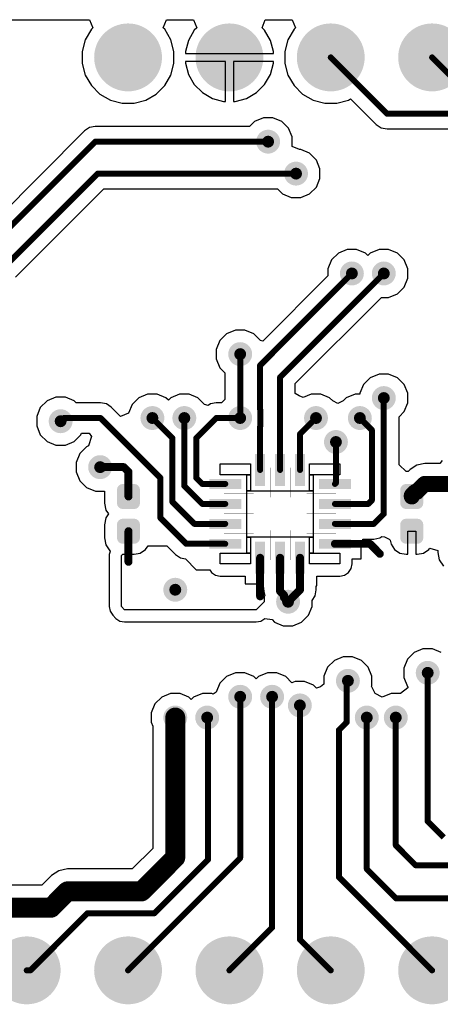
# Model space of a CAD drawing. Header units: inches. Extents: x 0.3 to 40.7, y 0.3 to 25.1.
# Tile 2 of 3: x 14 to 24.5, y 0.4 to 25.1. Entities that reach past the tile are written whole.
import ezdxf

# ---------------------------------------------------------------- set-up
doc = ezdxf.new("R2010")
doc.units = ezdxf.units.IN
for name, color, linetype in [('Pad Holes', 156, 'Continuous'), ('TOP', 1, 'Continuous'), ('Via Holes', 16, 'Continuous')]:
    doc.layers.add(name, color=color, linetype=linetype)

# ---------------------------------------------------------------- blocks, each defined once
blk = doc.blocks.new('LSM6DSOXTR_1402')
at = {"layer": 'TOP'}
for points in [[(-0.625, 0.7), (-0.625, 1.5), (-0.375, 1.5), (-0.375, 0.7)], [(-0.125, 0.7), (-0.125, 1.5), (0.125, 1.5), (0.125, 0.7)], [(0.375, 0.7), (0.375, 1.5), (0.625, 1.5), (0.625, 0.7)], [(-0.975, 0.625), (-1.775, 0.625), (-1.775, 0.875), (-0.975, 0.875)], [(1.775, 0.625), (0.975, 0.625), (0.975, 0.875), (1.775, 0.875)], [(-0.975, 0.125), (-1.775, 0.125), (-1.775, 0.375), (-0.975, 0.375)], [(1.775, 0.125), (0.975, 0.125), (0.975, 0.375), (1.775, 0.375)], [(-0.975, -0.375), (-1.775, -0.375), (-1.775, -0.125), (-0.975, -0.125)], [(1.775, -0.375), (0.975, -0.375), (0.975, -0.125), (1.775, -0.125)], [(-0.975, -0.875), (-1.775, -0.875), (-1.775, -0.625), (-0.975, -0.625)], [(-0.625, -1.5), (-0.625, -0.7), (-0.375, -0.7), (-0.375, -1.5)], [(-0.125, -1.5), (-0.125, -0.7), (0.125, -0.7), (0.125, -1.5)], [(0.375, -1.5), (0.375, -0.7), (0.625, -0.7), (0.625, -1.5)], [(1.775, -0.875), (0.975, -0.875), (0.975, -0.625), (1.775, -0.625)]]:
    blk.add_hatch(color=1, dxfattribs=at).paths.add_polyline_path(points)
for p, q in [((-1.5, 0.98), (-1.5, 1.25)), ((-1.5, 1.25), (-0.74, 1.25)), ((-0.74, 1.25), (-0.74, 0.98)), ((0.74, 0.98), (0.74, 1.25)), ((0.74, 1.25), (1.5, 1.25)), ((1.5, 1.25), (1.5, 0.98)), ((-0.74, 0.98), (-1.5, 0.98)), ((-0.83, 0.58), (-0.83, 0.98)), ((-0.83, 0.98), (-0.74, 0.98)), ((-0.74, 0.98), (-0.74, 0.58)), ((0.74, 0.58), (0.74, 0.98)), ((0.74, 0.98), (0.83, 0.98)), ((1.5, 0.98), (0.74, 0.98)), ((0.83, 0.98), (0.83, 0.58)), ((-0.74, 0.58), (-0.83, 0.58)), ((-0.83, -0.58), (-0.83, 0.58)), ((-0.83, 0.58), (0.83, 0.58)), ((0.83, 0.58), (0.74, 0.58)), ((0.83, 0.58), (0.83, -0.58)), ((-0.83, -0.98), (-0.83, -0.58)), ((-0.83, -0.58), (-0.74, -0.58)), ((0.83, -0.58), (-0.83, -0.58)), ((-0.74, -0.58), (-0.74, -0.98)), ((0.74, -0.98), (0.74, -0.58)), ((0.74, -0.58), (0.83, -0.58)), ((0.83, -0.58), (0.83, -0.98)), ((-1.5, -1.25), (-1.5, -0.98)), ((-1.5, -0.98), (-0.74, -0.98)), ((-0.74, -0.98), (-0.83, -0.98)), ((-0.74, -0.98), (-0.74, -1.25)), ((0.83, -0.98), (0.74, -0.98)), ((0.74, -1.25), (0.74, -0.98)), ((0.74, -0.98), (1.5, -0.98)), ((1.5, -0.98), (1.5, -1.25)), ((-0.74, -1.25), (-1.5, -1.25)), ((1.5, -1.25), (0.74, -1.25))]:
    blk.add_line(p, q, dxfattribs=at)
at = {"layer": 'TOP', "const_width": 0.00991}
for points in [[(-0.25, 0.42), (-0.25, 1.15)], [(0.25, 0.42), (0.25, 1.15)], [(-1.4, 0.5), (-0.67, 0.5)], [(0.67, 0.5), (1.4, 0.5)], [(-1.4, 0), (-0.67, 0)], [(0.67, 0), (1.4, 0)], [(-0.25, -1.15), (-0.25, -0.42)], [(0.25, -1.15), (0.25, -0.42)], [(-1.4, -0.5), (-0.67, -0.5)], [(0.67, -0.5), (1.4, -0.5)]]:
    blk.add_lwpolyline(points, dxfattribs=at)
at = {"layer": 'TOP', "const_width": 0.00495}
for points in [[(-0.252, 1.15, 1), (-0.247, 1.15, 1)], [(0.247, 1.15, 1), (0.252, 1.15, 1)], [(-1.403, 0.5, 1), (-1.398, 0.5, 1)], [(-0.673, 0.5, 1), (-0.668, 0.5, 1)], [(0.668, 0.5, 1), (0.673, 0.5, 1)], [(1.398, 0.5, 1), (1.403, 0.5, 1)], [(-0.252, 0.42, 1), (-0.247, 0.42, 1)], [(0.247, 0.42, 1), (0.252, 0.42, 1)], [(-1.403, 0, 1), (-1.398, 0, 1)], [(-0.673, 0, 1), (-0.668, 0, 1)], [(0.668, 0, 1), (0.673, 0, 1)], [(1.398, 0, 1), (1.403, 0, 1)], [(-0.252, -0.42, 1), (-0.247, -0.42, 1)], [(0.247, -0.42, 1), (0.252, -0.42, 1)], [(-1.403, -0.5, 1), (-1.398, -0.5, 1)], [(-0.673, -0.5, 1), (-0.668, -0.5, 1)], [(0.668, -0.5, 1), (0.673, -0.5, 1)], [(1.398, -0.5, 1), (1.403, -0.5, 1)], [(-0.252, -1.15, 1), (-0.247, -1.15, 1)], [(0.247, -1.15, 1), (0.252, -1.15, 1)]]:
    blk.add_lwpolyline(points, format="xyb", close=True, dxfattribs=at)
blk = doc.blocks.new('CAP_0402_1409')
at = {"layer": 'TOP'}
h = blk.add_hatch(color=1, dxfattribs=at)
edge = h.paths.add_edge_path()
edge.add_arc((-0.271, -0.139), 0.151, 270, 360)
edge.add_line((-0.12, -0.139), (-0.12, 0.139))
edge.add_arc((-0.271, 0.139), 0.151, 0, 90)
edge.add_line((-0.271, 0.29), (-0.599, 0.29))
edge.add_arc((-0.599, 0.139), 0.151, 90, 180)
edge.add_line((-0.75, 0.139), (-0.75, -0.139))
edge.add_arc((-0.599, -0.139), 0.151, 180, 270)
edge.add_line((-0.599, -0.29), (-0.271, -0.29))
h = blk.add_hatch(color=1, dxfattribs=at)
edge = h.paths.add_edge_path()
edge.add_arc((0.271, 0.139), 0.151, 90, 180)
edge.add_line((0.12, 0.139), (0.12, -0.139))
edge.add_arc((0.271, -0.139), 0.151, 180, 270)
edge.add_line((0.271, -0.29), (0.599, -0.29))
edge.add_arc((0.599, -0.139), 0.151, 270, 360)
edge.add_line((0.75, -0.139), (0.75, 0.139))
edge.add_arc((0.599, 0.139), 0.151, 0, 90)
edge.add_line((0.599, 0.29), (0.271, 0.29))
blk = doc.blocks.new('CAP_0402_1411')
at = {"layer": 'TOP'}
h = blk.add_hatch(color=1, dxfattribs=at)
edge = h.paths.add_edge_path()
edge.add_arc((-0.271, -0.139), 0.151, 270, 360)
edge.add_line((-0.12, -0.139), (-0.12, 0.139))
edge.add_arc((-0.271, 0.139), 0.151, 0, 90)
edge.add_line((-0.271, 0.29), (-0.599, 0.29))
edge.add_arc((-0.599, 0.139), 0.151, 90, 180)
edge.add_line((-0.75, 0.139), (-0.75, -0.139))
edge.add_arc((-0.599, -0.139), 0.151, 180, 270)
edge.add_line((-0.599, -0.29), (-0.271, -0.29))
h = blk.add_hatch(color=1, dxfattribs=at)
edge = h.paths.add_edge_path()
edge.add_arc((0.271, 0.139), 0.151, 90, 180)
edge.add_line((0.12, 0.139), (0.12, -0.139))
edge.add_arc((0.271, -0.139), 0.151, 180, 270)
edge.add_line((0.271, -0.29), (0.599, -0.29))
edge.add_arc((0.599, -0.139), 0.151, 270, 360)
edge.add_line((0.75, -0.139), (0.75, 0.139))
edge.add_arc((0.599, 0.139), 0.151, 0, 90)
edge.add_line((0.599, 0.29), (0.271, 0.29))
blk = doc.blocks.new('PIN_HEADER_2_54___VERT__1_10POS_1433')
at = {"layer": 'Pad Holes'}
h = blk.add_hatch(color=7, dxfattribs=at)
edge = h.paths.add_edge_path()
edge.add_arc((-11.43, 0), 0.5, 0, 360)
h = blk.add_hatch(color=7, dxfattribs=at)
edge = h.paths.add_edge_path()
edge.add_arc((-8.89, 0), 0.5, 0, 360)
h = blk.add_hatch(color=7, dxfattribs=at)
edge = h.paths.add_edge_path()
edge.add_arc((-6.35, 0), 0.5, 0, 360)
h = blk.add_hatch(color=7, dxfattribs=at)
edge = h.paths.add_edge_path()
edge.add_arc((-3.81, 0), 0.5, 0, 360)
h = blk.add_hatch(color=7, dxfattribs=at)
edge = h.paths.add_edge_path()
edge.add_arc((-1.27, 0), 0.5, 0, 360)
h = blk.add_hatch(color=7, dxfattribs=at)
edge = h.paths.add_edge_path()
edge.add_arc((1.27, 0), 0.5, 0, 360)
h = blk.add_hatch(color=7, dxfattribs=at)
edge = h.paths.add_edge_path()
edge.add_arc((3.81, 0), 0.5, 0, 360)
h = blk.add_hatch(color=7, dxfattribs=at)
edge = h.paths.add_edge_path()
edge.add_arc((6.35, 0), 0.5, 0, 360)
h = blk.add_hatch(color=7, dxfattribs=at)
edge = h.paths.add_edge_path()
edge.add_arc((8.89, 0), 0.5, 0, 360)
h = blk.add_hatch(color=7, dxfattribs=at)
edge = h.paths.add_edge_path()
edge.add_arc((11.43, 0), 0.5, 0, 360)
at = {"layer": 'TOP'}
h = blk.add_hatch(color=1, dxfattribs=at)
edge = h.paths.add_edge_path()
edge.add_arc((-11.43, 0), 0.85, 0, 360)
h = blk.add_hatch(color=1, dxfattribs=at)
edge = h.paths.add_edge_path()
edge.add_arc((-8.89, 0), 0.85, 0, 360)
h = blk.add_hatch(color=1, dxfattribs=at)
edge = h.paths.add_edge_path()
edge.add_arc((-6.35, 0), 0.85, 0, 360)
h = blk.add_hatch(color=1, dxfattribs=at)
edge = h.paths.add_edge_path()
edge.add_arc((-3.81, 0), 0.85, 0, 360)
h = blk.add_hatch(color=1, dxfattribs=at)
edge = h.paths.add_edge_path()
edge.add_arc((-1.27, 0), 0.85, 0, 360)
h = blk.add_hatch(color=1, dxfattribs=at)
edge = h.paths.add_edge_path()
edge.add_arc((1.27, 0), 0.85, 0, 360)
h = blk.add_hatch(color=1, dxfattribs=at)
edge = h.paths.add_edge_path()
edge.add_arc((3.81, 0), 0.85, 0, 360)
h = blk.add_hatch(color=1, dxfattribs=at)
edge = h.paths.add_edge_path()
edge.add_arc((6.35, 0), 0.85, 0, 360)
h = blk.add_hatch(color=1, dxfattribs=at)
edge = h.paths.add_edge_path()
edge.add_arc((8.89, 0), 0.85, 0, 360)
h = blk.add_hatch(color=1, dxfattribs=at)
edge = h.paths.add_edge_path()
edge.add_arc((11.43, 0), 0.85, 0, 360)
blk = doc.blocks.new('PIN_HEADER_2_54___VERT__1_4POS_F_________1_1434')
at = {"layer": 'Pad Holes'}
h = blk.add_hatch(color=7, dxfattribs=at)
edge = h.paths.add_edge_path()
edge.add_arc((-3.81, 0), 0.5, 0, 360)
h = blk.add_hatch(color=7, dxfattribs=at)
edge = h.paths.add_edge_path()
edge.add_arc((-1.27, 0), 0.5, 0, 360)
h = blk.add_hatch(color=7, dxfattribs=at)
edge = h.paths.add_edge_path()
edge.add_arc((1.27, 0), 0.5, 0, 360)
h = blk.add_hatch(color=7, dxfattribs=at)
edge = h.paths.add_edge_path()
edge.add_arc((3.81, 0), 0.5, 0, 360)
at = {"layer": 'TOP'}
h = blk.add_hatch(color=1, dxfattribs=at)
edge = h.paths.add_edge_path()
edge.add_arc((-3.81, 0), 0.85, 0, 360)
h = blk.add_hatch(color=1, dxfattribs=at)
edge = h.paths.add_edge_path()
edge.add_arc((-1.27, 0), 0.85, 0, 360)
h = blk.add_hatch(color=1, dxfattribs=at)
edge = h.paths.add_edge_path()
edge.add_arc((1.27, 0), 0.85, 0, 360)
h = blk.add_hatch(color=1, dxfattribs=at)
edge = h.paths.add_edge_path()
edge.add_arc((3.81, 0), 0.85, 0, 360)

msp = doc.modelspace()

# ---------------------------------------------------------------- hatches: boundary and pattern name
at = {"layer": 'TOP'}
h = msp.add_hatch(color=1, dxfattribs=at)
edge = h.paths.add_edge_path()
edge.add_arc((20.2, 22), 0.3, 0, 360)
h = msp.add_hatch(color=1, dxfattribs=at)
edge = h.paths.add_edge_path()
edge.add_arc((20.9, 21.2), 0.3, 0, 360)
h = msp.add_hatch(color=1, dxfattribs=at)
edge = h.paths.add_edge_path()
edge.add_arc((22.3, 18.7), 0.3, 0, 360)
h = msp.add_hatch(color=1, dxfattribs=at)
edge = h.paths.add_edge_path()
edge.add_arc((23.1, 18.7), 0.3, 0, 360)
h = msp.add_hatch(color=1, dxfattribs=at)
edge = h.paths.add_edge_path()
edge.add_arc((19.5, 16.68), 0.3, 0, 360)
h = msp.add_hatch(color=1, dxfattribs=at)
edge = h.paths.add_edge_path()
edge.add_arc((23.1, 15.58), 0.3, 0, 360)
h = msp.add_hatch(color=1, dxfattribs=at)
edge = h.paths.add_edge_path()
edge.add_arc((15, 15), 0.3, 0, 360)
h = msp.add_hatch(color=1, dxfattribs=at)
edge = h.paths.add_edge_path()
edge.add_arc((17.3, 15.08), 0.3, 0, 360)
h = msp.add_hatch(color=1, dxfattribs=at)
edge = h.paths.add_edge_path()
edge.add_arc((18.1, 15.08), 0.3, 0, 360)
h = msp.add_hatch(color=1, dxfattribs=at)
edge = h.paths.add_edge_path()
edge.add_arc((19.5, 15.08), 0.3, 0, 360)
h = msp.add_hatch(color=1, dxfattribs=at)
edge = h.paths.add_edge_path()
edge.add_arc((21.4, 15.08), 0.3, 0, 360)
h = msp.add_hatch(color=1, dxfattribs=at)
edge = h.paths.add_edge_path()
edge.add_arc((22.5, 15.08), 0.3, 0, 360)
h = msp.add_hatch(color=1, dxfattribs=at)
edge = h.paths.add_edge_path()
edge.add_arc((21.9, 14.48), 0.3, 0, 360)
h = msp.add_hatch(color=1, dxfattribs=at)
edge = h.paths.add_edge_path()
edge.add_arc((15.99, 13.85), 0.3, 0, 360)
h = msp.add_hatch(color=1, dxfattribs=at)
edge = h.paths.add_edge_path()
edge.add_arc((17.873, 10.78), 0.3, 0, 360)
h = msp.add_hatch(color=1, dxfattribs=at)
edge = h.paths.add_edge_path()
edge.add_arc((20.7, 10.48), 0.3, 0, 360)
h = msp.add_hatch(color=1, dxfattribs=at)
edge = h.paths.add_edge_path()
edge.add_arc((24.2, 8.7), 0.3, 0, 360)
h = msp.add_hatch(color=1, dxfattribs=at)
edge = h.paths.add_edge_path()
edge.add_arc((22.2, 8.5), 0.3, 0, 360)
h = msp.add_hatch(color=1, dxfattribs=at)
edge = h.paths.add_edge_path()
edge.add_arc((19.5, 8.1), 0.3, 0, 360)
h = msp.add_hatch(color=1, dxfattribs=at)
edge = h.paths.add_edge_path()
edge.add_arc((20.3, 8.1), 0.3, 0, 360)
h = msp.add_hatch(color=1, dxfattribs=at)
edge = h.paths.add_edge_path()
edge.add_arc((20.996, 7.884), 0.3, 0, 360)
h = msp.add_hatch(color=1, dxfattribs=at)
edge = h.paths.add_edge_path()
edge.add_arc((17.873, 7.58), 0.3, 0, 360)
h = msp.add_hatch(color=1, dxfattribs=at)
edge = h.paths.add_edge_path()
edge.add_arc((18.673, 7.58), 0.3, 0, 360)
h = msp.add_hatch(color=1, dxfattribs=at)
edge = h.paths.add_edge_path()
edge.add_arc((22.673, 7.58), 0.3, 0, 360)
h = msp.add_hatch(color=1, dxfattribs=at)
edge = h.paths.add_edge_path()
edge.add_arc((23.4, 7.58), 0.3, 0, 360)
at = {"layer": 'Via Holes'}
h = msp.add_hatch(color=7, dxfattribs=at)
edge = h.paths.add_edge_path()
edge.add_arc((20.2, 22), 0.15, 0, 360)
h = msp.add_hatch(color=7, dxfattribs=at)
edge = h.paths.add_edge_path()
edge.add_arc((20.9, 21.2), 0.15, 0, 360)
h = msp.add_hatch(color=7, dxfattribs=at)
edge = h.paths.add_edge_path()
edge.add_arc((22.3, 18.7), 0.15, 0, 360)
h = msp.add_hatch(color=7, dxfattribs=at)
edge = h.paths.add_edge_path()
edge.add_arc((23.1, 18.7), 0.15, 0, 360)
h = msp.add_hatch(color=7, dxfattribs=at)
edge = h.paths.add_edge_path()
edge.add_arc((19.5, 16.68), 0.15, 0, 360)
h = msp.add_hatch(color=7, dxfattribs=at)
edge = h.paths.add_edge_path()
edge.add_arc((23.1, 15.58), 0.15, 0, 360)
h = msp.add_hatch(color=7, dxfattribs=at)
edge = h.paths.add_edge_path()
edge.add_arc((15, 15), 0.15, 0, 360)
h = msp.add_hatch(color=7, dxfattribs=at)
edge = h.paths.add_edge_path()
edge.add_arc((17.3, 15.08), 0.15, 0, 360)
h = msp.add_hatch(color=7, dxfattribs=at)
edge = h.paths.add_edge_path()
edge.add_arc((18.1, 15.08), 0.15, 0, 360)
h = msp.add_hatch(color=7, dxfattribs=at)
edge = h.paths.add_edge_path()
edge.add_arc((19.5, 15.08), 0.15, 0, 360)
h = msp.add_hatch(color=7, dxfattribs=at)
edge = h.paths.add_edge_path()
edge.add_arc((21.4, 15.08), 0.15, 0, 360)
h = msp.add_hatch(color=7, dxfattribs=at)
edge = h.paths.add_edge_path()
edge.add_arc((22.5, 15.08), 0.15, 0, 360)
h = msp.add_hatch(color=7, dxfattribs=at)
edge = h.paths.add_edge_path()
edge.add_arc((21.9, 14.48), 0.15, 0, 360)
h = msp.add_hatch(color=7, dxfattribs=at)
edge = h.paths.add_edge_path()
edge.add_arc((15.99, 13.85), 0.15, 0, 360)
h = msp.add_hatch(color=7, dxfattribs=at)
edge = h.paths.add_edge_path()
edge.add_arc((17.873, 10.78), 0.15, 0, 360)
h = msp.add_hatch(color=7, dxfattribs=at)
edge = h.paths.add_edge_path()
edge.add_arc((20.7, 10.48), 0.15, 0, 360)
h = msp.add_hatch(color=7, dxfattribs=at)
edge = h.paths.add_edge_path()
edge.add_arc((22.2, 8.5), 0.15, 0, 360)
h = msp.add_hatch(color=7, dxfattribs=at)
edge = h.paths.add_edge_path()
edge.add_arc((24.2, 8.7), 0.15, 0, 360)
h = msp.add_hatch(color=7, dxfattribs=at)
edge = h.paths.add_edge_path()
edge.add_arc((19.5, 8.1), 0.15, 0, 360)
h = msp.add_hatch(color=7, dxfattribs=at)
edge = h.paths.add_edge_path()
edge.add_arc((20.3, 8.1), 0.15, 0, 360)
h = msp.add_hatch(color=7, dxfattribs=at)
edge = h.paths.add_edge_path()
edge.add_arc((20.996, 7.884), 0.15, 0, 360)
h = msp.add_hatch(color=7, dxfattribs=at)
edge = h.paths.add_edge_path()
edge.add_arc((17.873, 7.58), 0.15, 0, 360)
h = msp.add_hatch(color=7, dxfattribs=at)
edge = h.paths.add_edge_path()
edge.add_arc((18.673, 7.58), 0.15, 0, 360)
h = msp.add_hatch(color=7, dxfattribs=at)
edge = h.paths.add_edge_path()
edge.add_arc((22.673, 7.58), 0.15, 0, 360)
h = msp.add_hatch(color=7, dxfattribs=at)
edge = h.paths.add_edge_path()
edge.add_arc((23.4, 7.58), 0.15, 0, 360)

# ---------------------------------------------------------------- linework, layer by layer
at = {"layer": 'TOP'}
for p, q in [((4.5, 25.054), (15.725, 25.054)), ((15.725, 25.054), (15.808, 24.854)), ((17.572, 24.854), (17.655, 25.054)), ((17.655, 25.054), (18.33, 25.054)), ((18.33, 25.054), (18.413, 24.854)), ((20.047, 24.854), (20.13, 25.054)), ((20.13, 25.054), (20.805, 25.054)), ((20.805, 25.054), (20.888, 24.854)), ((15.77, 24.816), (15.618, 24.554)), ((15.808, 24.854), (15.77, 24.816)), ((17.61, 24.816), (17.572, 24.854)), ((17.762, 24.554), (17.61, 24.816)), ((18.347, 24.788), (18.201, 24.536)), ((18.413, 24.854), (18.347, 24.788)), ((20.113, 24.788), (20.047, 24.854)), ((20.259, 24.536), (20.113, 24.788)), ((20.85, 24.816), (20.698, 24.554)), ((20.888, 24.854), (20.85, 24.816)), ((15.618, 24.554), (15.54, 24.261)), ((17.84, 24.261), (17.762, 24.554)), ((18.201, 24.536), (18.126, 24.255)), ((20.334, 24.255), (20.259, 24.536)), ((20.698, 24.554), (20.62, 24.261)), ((15.54, 24.261), (15.54, 23.959)), ((17.84, 23.959), (17.84, 24.261)), ((18.126, 24.255), (18.126, 24.21)), ((18.126, 24.21), (20.334, 24.21)), ((20.334, 24.21), (20.334, 24.255)), ((20.62, 24.261), (20.62, 23.959)), ((15.54, 23.959), (15.618, 23.666)), ((17.762, 23.666), (17.84, 23.959)), ((19.13, 24.01), (18.126, 24.01)), ((18.126, 24.01), (18.126, 23.965)), ((18.126, 23.965), (18.201, 23.684)), ((19.13, 23.006), (19.13, 24.01)), ((20.334, 24.01), (19.33, 24.01)), ((19.33, 24.01), (19.33, 23.006)), ((20.259, 23.684), (20.334, 23.965)), ((20.334, 23.965), (20.334, 24.01)), ((20.62, 23.959), (20.698, 23.666)), ((18.201, 23.684), (18.347, 23.432)), ((20.113, 23.432), (20.259, 23.684)), ((15.618, 23.666), (15.77, 23.404)), ((17.61, 23.404), (17.762, 23.666)), ((18.347, 23.432), (18.552, 23.227)), ((19.908, 23.227), (20.113, 23.432)), ((20.698, 23.666), (20.85, 23.404)), ((15.77, 23.404), (15.984, 23.19)), ((15.984, 23.19), (16.246, 23.038)), ((17.134, 23.038), (17.396, 23.19)), ((17.396, 23.19), (17.61, 23.404)), ((18.552, 23.227), (18.804, 23.081)), ((19.656, 23.081), (19.908, 23.227)), ((20.85, 23.404), (21.064, 23.19)), ((21.064, 23.19), (21.326, 23.038)), ((16.246, 23.038), (16.539, 22.96)), ((16.539, 22.96), (16.841, 22.96)), ((16.841, 22.96), (17.134, 23.038)), ((18.804, 23.081), (19.085, 23.006)), ((19.085, 23.006), (19.13, 23.006)), ((19.33, 23.006), (19.375, 23.006)), ((19.375, 23.006), (19.656, 23.081)), ((21.326, 23.038), (21.619, 22.96)), ((21.619, 22.96), (21.921, 22.96)), ((21.921, 22.96), (22.214, 23.038)), ((22.214, 23.038), (22.269, 23.07)), ((22.269, 23.07), (22.91, 22.43)), ((19.86, 22.509), (19.734, 22.382)), ((20.081, 22.6), (19.86, 22.509)), ((20.319, 22.6), (20.081, 22.6)), ((20.54, 22.509), (20.319, 22.6)), ((20.709, 22.34), (20.54, 22.509)), ((15.598, 22.27), (12.933, 19.606)), ((15.722, 22.353), (15.598, 22.27)), ((15.868, 22.382), (15.722, 22.353)), ((19.734, 22.382), (15.868, 22.382)), ((20.8, 22.119), (20.709, 22.34)), ((22.91, 22.43), (23.034, 22.347)), ((23.034, 22.347), (23.18, 22.318)), ((23.18, 22.318), (27.742, 22.318)), ((20.8, 21.985), (20.8, 22.119)), ((20.8, 21.881), (20.8, 21.985)), ((20.983, 21.8), (20.8, 21.881)), ((21.019, 21.8), (20.983, 21.8)), ((21.24, 21.709), (21.019, 21.8)), ((21.409, 21.54), (21.24, 21.709)), ((21.5, 21.319), (21.409, 21.54)), ((21.5, 21.081), (21.5, 21.319)), ((21.409, 20.86), (21.5, 21.081)), ((13.871, 18.603), (16.086, 20.818)), ((16.086, 20.818), (20.434, 20.818)), ((20.434, 20.818), (20.56, 20.691)), ((21.24, 20.691), (21.409, 20.86)), ((20.56, 20.691), (20.781, 20.6)), ((20.781, 20.6), (21.019, 20.6)), ((21.019, 20.6), (21.24, 20.691)), ((22.181, 19.3), (21.96, 19.209)), ((22.419, 19.3), (22.181, 19.3)), ((22.64, 19.209), (22.419, 19.3)), ((22.981, 19.3), (22.76, 19.209)), ((23.219, 19.3), (22.981, 19.3)), ((23.44, 19.209), (23.219, 19.3)), ((21.791, 19.04), (21.7, 18.819)), ((21.96, 19.209), (21.791, 19.04)), ((22.7, 19.149), (22.64, 19.209)), ((22.76, 19.209), (22.7, 19.149)), ((23.609, 19.04), (23.44, 19.209)), ((23.7, 18.819), (23.609, 19.04)), ((21.7, 18.819), (21.7, 18.641)), ((23.7, 18.581), (23.7, 18.819)), ((21.7, 18.641), (20.067, 17.008)), ((23.609, 18.36), (23.7, 18.581)), ((23.44, 18.191), (23.609, 18.36)), ((20.882, 15.942), (23.041, 18.1)), ((23.041, 18.1), (23.219, 18.1)), ((23.219, 18.1), (23.44, 18.191)), ((19.381, 17.28), (19.16, 17.189)), ((19.619, 17.28), (19.381, 17.28)), ((19.84, 17.189), (19.619, 17.28)), ((18.991, 17.02), (18.9, 16.799)), ((19.16, 17.189), (18.991, 17.02)), ((20.009, 17.02), (19.84, 17.189)), ((20.067, 17.008), (20.009, 17.02)), ((18.9, 16.799), (18.9, 16.561)), ((18.9, 16.561), (18.991, 16.34)), ((18.991, 16.34), (19.118, 16.214)), ((19.118, 16.214), (19.118, 15.546)), ((22.76, 16.089), (22.591, 15.92)), ((22.981, 16.18), (22.76, 16.089)), ((23.219, 16.18), (22.981, 16.18)), ((23.44, 16.089), (23.219, 16.18)), ((23.609, 15.92), (23.44, 16.089)), ((20.882, 15.694), (20.882, 15.942)), ((22.591, 15.92), (22.5, 15.699)), ((23.7, 15.699), (23.609, 15.92)), ((14.881, 15.6), (14.66, 15.509)), ((15.119, 15.6), (14.881, 15.6)), ((15.34, 15.509), (15.119, 15.6)), ((16.96, 15.589), (16.791, 15.42)), ((17.181, 15.68), (16.96, 15.589)), ((17.419, 15.68), (17.181, 15.68)), ((17.64, 15.589), (17.419, 15.68)), ((17.7, 15.529), (17.64, 15.589)), ((17.76, 15.589), (17.7, 15.529)), ((17.981, 15.68), (17.76, 15.589)), ((18.219, 15.68), (17.981, 15.68)), ((18.44, 15.589), (18.219, 15.68)), ((18.609, 15.42), (18.44, 15.589)), ((19.118, 15.546), (19.034, 15.462)), ((20.981, 15.636), (20.882, 15.694)), ((21.082, 15.598), (20.981, 15.636)), ((21.281, 15.68), (21.082, 15.598)), ((21.519, 15.68), (21.281, 15.68)), ((21.74, 15.589), (21.519, 15.68)), ((21.819, 15.509), (21.74, 15.589)), ((22.16, 15.589), (22.081, 15.509)), ((22.381, 15.68), (22.16, 15.589)), ((22.5, 15.68), (22.381, 15.68)), ((22.5, 15.699), (22.5, 15.68)), ((23.7, 15.461), (23.7, 15.699)), ((14.491, 15.34), (14.4, 15.119)), ((14.66, 15.509), (14.491, 15.34)), ((15.386, 15.462), (15.34, 15.509)), ((16, 15.462), (15.386, 15.462)), ((16.146, 15.433), (16, 15.462)), ((16.27, 15.35), (16.146, 15.433)), ((16.5, 15.121), (16.27, 15.35)), ((16.791, 15.42), (16.7, 15.199)), ((18.695, 15.394), (18.609, 15.42)), ((18.754, 15.433), (18.695, 15.394)), ((18.9, 15.462), (18.754, 15.433)), ((19.034, 15.462), (18.9, 15.462)), ((21.95, 15.441), (21.819, 15.509)), ((22.081, 15.509), (21.95, 15.441)), ((23.609, 15.24), (23.7, 15.461)), ((14.4, 15.119), (14.4, 14.881)), ((16.7, 15.199), (16.5, 15.121)), ((23.482, 15.114), (23.609, 15.24)), ((23.482, 13.907), (23.482, 15.114)), ((14.4, 14.881), (14.491, 14.66)), ((14.491, 14.66), (14.66, 14.491)), ((15.34, 14.491), (15.509, 14.66)), ((15.509, 14.66), (15.524, 14.698)), ((15.524, 14.698), (15.714, 14.698)), ((15.772, 14.616), (15.701, 14.38)), ((15.714, 14.698), (15.772, 14.616)), ((14.66, 14.491), (14.881, 14.4)), ((14.881, 14.4), (15.119, 14.4)), ((15.119, 14.4), (15.34, 14.491)), ((15.65, 14.359), (15.481, 14.19)), ((15.701, 14.38), (15.65, 14.359)), ((15.481, 14.19), (15.39, 13.969)), ((15.39, 13.969), (15.39, 13.731)), ((23.661, 13.739), (23.482, 13.907)), ((23.929, 13.901), (23.764, 13.79)), ((24.124, 13.94), (23.929, 13.901)), ((24.507, 13.94), (24.124, 13.94)), ((24.561, 14.019), (24.507, 13.94)), ((15.39, 13.731), (15.481, 13.51)), ((23.712, 13.739), (23.661, 13.739)), ((23.764, 13.79), (23.712, 13.739)), ((15.481, 13.51), (15.65, 13.341)), ((15.65, 13.341), (15.871, 13.25)), ((15.871, 13.25), (16.101, 13.25)), ((16.101, 13.25), (16.101, 12.951)), ((16.101, 12.951), (16.136, 12.775)), ((16.136, 12.585), (16.101, 12.409)), ((16.136, 12.775), (16.2, 12.68)), ((16.2, 12.68), (16.136, 12.585)), ((16.101, 12.409), (16.101, 12.081)), ((16.101, 12.081), (16.136, 11.905)), ((22.996, 12.077), (23.048, 12.111)), ((23.048, 12.111), (23.118, 12.101)), ((23.118, 12.101), (23.235, 12.044)), ((23.7, 11.668), (23.7, 12.245)), ((23.7, 12.245), (23.9, 12.245)), ((23.9, 12.245), (23.9, 11.668)), ((16.136, 11.905), (16.236, 11.756)), ((17.131, 11.789), (17.192, 11.88)), ((17.192, 11.88), (17.659, 11.88)), ((17.659, 11.88), (17.88, 11.66)), ((22.529, 11.551), (22.529, 12.005)), ((22.529, 12.005), (22.575, 12.005)), ((22.575, 12.005), (22.575, 12.048)), ((22.575, 12.048), (22.85, 12.048)), ((22.85, 12.048), (22.996, 12.077)), ((23.235, 12.044), (23.261, 12.018)), ((23.261, 12.018), (23.28, 11.923)), ((23.28, 11.923), (23.369, 11.789)), ((16.219, 11.651), (16.216, 11.636)), ((16.216, 11.636), (16.216, 10.358)), ((16.23, 11.709), (16.217, 11.666)), ((16.217, 11.666), (16.219, 11.651)), ((16.239, 11.753), (16.23, 11.709)), ((16.236, 11.756), (16.239, 11.753)), ((16.239, 11.753), (16.239, 11.753)), ((16.522, 11.636), (16.561, 11.668)), ((16.522, 10.358), (16.522, 11.636)), ((16.561, 11.668), (16.839, 11.668)), ((16.839, 11.668), (16.997, 11.699)), ((16.997, 11.699), (17.131, 11.789)), ((17.88, 11.66), (18.004, 11.577)), ((23.369, 11.789), (23.503, 11.699)), ((23.503, 11.699), (23.661, 11.668)), ((23.661, 11.668), (23.7, 11.668)), ((23.9, 11.668), (23.939, 11.668)), ((23.939, 11.668), (24.097, 11.699)), ((24.097, 11.699), (24.231, 11.789)), ((24.231, 11.789), (24.252, 11.82)), ((24.252, 11.82), (24.452, 11.759)), ((24.452, 11.759), (24.452, 11.717)), ((24.452, 11.717), (24.489, 11.531)), ((18.004, 11.577), (18.128, 11.552)), ((18.128, 11.552), (18.4, 11.28)), ((22.283, 11.313), (22.306, 11.43)), ((22.306, 11.43), (22.306, 11.551)), ((22.306, 11.551), (22.529, 11.551)), ((24.489, 11.531), (24.594, 11.374)), ((18.4, 11.28), (18.739, 11.28)), ((18.739, 11.28), (18.784, 11.214)), ((18.784, 11.214), (18.883, 11.147)), ((18.883, 11.147), (19, 11.124)), ((19, 11.124), (19.621, 11.124)), ((19.621, 11.124), (19.621, 10.926)), ((21.425, 10.88), (21.425, 11.124)), ((21.425, 11.124), (22, 11.124)), ((22, 11.124), (22.117, 11.147)), ((22.117, 11.147), (22.216, 11.214)), ((22.216, 11.214), (22.283, 11.313)), ((19.621, 10.926), (19.894, 10.926)), ((19.894, 10.926), (20.075, 10.88)), ((20.075, 10.88), (20.092, 10.742)), ((21.408, 10.78), (21.408, 10.88)), ((21.408, 10.88), (21.425, 10.88)), ((20.092, 10.742), (20.102, 10.691)), ((20.114, 10.633), (20.1, 10.599)), ((20.102, 10.691), (20.114, 10.633)), ((21.3, 10.509), (21.377, 10.624)), ((21.377, 10.624), (21.408, 10.78)), ((16.216, 10.358), (16.239, 10.241)), ((16.6, 10.28), (16.522, 10.358)), ((20.1, 10.48), (19.9, 10.28)), ((20.1, 10.599), (20.1, 10.48)), ((21.209, 10.14), (21.3, 10.361)), ((21.3, 10.361), (21.3, 10.509)), ((16.239, 10.241), (16.305, 10.142)), ((16.305, 10.142), (16.305, 10.142)), ((16.305, 10.142), (16.384, 10.064)), ((19.9, 10.28), (16.6, 10.28)), ((21.04, 9.971), (21.209, 10.14)), ((16.384, 10.064), (16.483, 9.997)), ((16.483, 9.997), (16.6, 9.974)), ((16.6, 9.974), (16.6, 9.974)), ((16.6, 9.974), (19.9, 9.974)), ((19.9, 9.974), (20.017, 9.997)), ((19.9, 9.974), (19.9, 9.974)), ((20.017, 9.997), (20.116, 10.064)), ((20.116, 10.064), (20.299, 10.033)), ((20.299, 10.033), (20.36, 9.971)), ((20.36, 9.971), (20.581, 9.88)), ((20.581, 9.88), (20.819, 9.88)), ((20.819, 9.88), (21.04, 9.971)), ((23.86, 9.209), (23.691, 9.04)), ((24.081, 9.3), (23.86, 9.209)), ((24.319, 9.3), (24.081, 9.3)), ((24.54, 9.209), (24.319, 9.3)), ((21.86, 9.009), (21.691, 8.84)), ((22.081, 9.1), (21.86, 9.009)), ((22.319, 9.1), (22.081, 9.1)), ((22.54, 9.009), (22.319, 9.1)), ((22.709, 8.84), (22.54, 9.009)), ((23.691, 9.04), (23.6, 8.819)), ((19.381, 8.7), (19.16, 8.609)), ((19.619, 8.7), (19.381, 8.7)), ((19.84, 8.609), (19.619, 8.7)), ((20.181, 8.7), (19.96, 8.609)), ((20.419, 8.7), (20.181, 8.7)), ((20.64, 8.609), (20.419, 8.7)), ((21.691, 8.84), (21.6, 8.619)), ((22.8, 8.619), (22.709, 8.84)), ((23.6, 8.819), (23.6, 8.581)), ((18.991, 8.44), (18.9, 8.219)), ((19.16, 8.609), (18.991, 8.44)), ((19.9, 8.549), (19.84, 8.609)), ((19.96, 8.609), (19.9, 8.549)), ((20.797, 8.451), (20.64, 8.609)), ((20.877, 8.484), (20.797, 8.451)), ((21.116, 8.484), (20.877, 8.484)), ((21.336, 8.393), (21.116, 8.484)), ((21.415, 8.314), (21.336, 8.393)), ((21.6, 8.412), (21.516, 8.35)), ((21.6, 8.619), (21.6, 8.412)), ((22.8, 8.381), (22.8, 8.619)), ((23.6, 8.581), (23.691, 8.36)), ((17.754, 8.18), (17.533, 8.089)), ((17.992, 8.18), (17.754, 8.18)), ((18.213, 8.089), (17.992, 8.18)), ((18.554, 8.18), (18.333, 8.089)), ((18.792, 8.18), (18.554, 8.18)), ((18.822, 8.168), (18.792, 8.18)), ((18.9, 8.219), (18.822, 8.168)), ((21.516, 8.35), (21.415, 8.314)), ((22.793, 8.365), (22.8, 8.381)), ((22.886, 8.184), (22.793, 8.365)), ((23.06, 8.089), (22.886, 8.184)), ((23.281, 8.18), (23.06, 8.089)), ((23.519, 8.18), (23.281, 8.18)), ((23.698, 8.32), (23.519, 8.18)), ((23.691, 8.36), (23.707, 8.344)), ((23.707, 8.344), (23.698, 8.32)), ((17.364, 7.92), (17.273, 7.699)), ((17.533, 8.089), (17.364, 7.92)), ((18.273, 8.029), (18.213, 8.089)), ((18.333, 8.089), (18.273, 8.029)), ((17.273, 7.699), (17.273, 7.461)), ((17.273, 7.461), (17.312, 7.366)), ((17.312, 7.366), (17.312, 4.305)), ((17.312, 4.305), (16.795, 3.788)), ((14.954, 3.745), (14.772, 3.624)), ((15.168, 3.788), (14.954, 3.745)), ((16.795, 3.788), (15.168, 3.788)), ((14.772, 3.624), (14.527, 3.379)), ((14.527, 3.379), (10.545, 3.379))]:
    msp.add_line(p, q, dxfattribs=at)
for points, const_width in [([(21.77, 24.11), (23.18, 22.7)], 0.15), ([(24.31, 24.11), (25.263, 23.157)], 0.15), ([(23.18, 22.7), (27.9, 22.7)], 0.15), ([(13.092, 19.224), (15.868, 22)], 0.15), ([(15.868, 22), (20.2, 22)], 0.15), ([(13.601, 18.874), (15.927, 21.2)], 0.15), ([(15.927, 21.2), (20.9, 21.2)], 0.15), ([(20, 16.4), (22.3, 18.7)], 0.15), ([(20.5, 16.1), (23.1, 18.7)], 0.15), ([(19.5, 15.08), (19.5, 16.68)], 0.15), ([(20, 15.29), (20, 16.4)], 0.15), ([(20.5, 13.78), (20.5, 16.1)], 0.15), ([(23.1, 12.68), (23.1, 15.58)], 0.15), ([(20, 15.29), (20.002, 15.288)], 0.15), ([(20.002, 14.872), (20.002, 15.288)], 0.15), ([(15, 15), (15.08, 15.08)], 0.15), ([(15.08, 15.08), (16, 15.08)], 0.15), ([(16, 15.08), (17.5, 13.58)], 0.15), ([(17.3, 15.08), (17.8, 14.58)], 0.15), ([(18.1, 13.38), (18.1, 15.08)], 0.15), ([(18.4, 14.58), (18.9, 15.08)], 0.15), ([(18.9, 15.08), (19.5, 15.08)], 0.15), ([(21, 14.68), (21.4, 15.08)], 0.15), ([(22.5, 15.08), (22.8, 14.78)], 0.15), ([(20, 14.87), (20.002, 14.872)], 0.15), ([(20, 13.78), (20, 14.87)], 0.15), ([(22.8, 13.018), (22.8, 14.78)], 0.15), ([(17.8, 12.98), (17.8, 14.58)], 0.15), ([(18.4, 13.58), (18.4, 14.58)], 0.15), ([(21, 13.78), (21, 14.68)], 0.15), ([(21.9, 13.455), (21.9, 14.48)], 0.15), ([(15.99, 13.85), (16.583, 13.85)], 0.2), ([(16.583, 13.85), (16.7, 13.733)], 0.2), ([(16.7, 13.115), (16.7, 13.733)], 0.2), ([(17.5, 12.58), (17.5, 13.58)], 0.15), ([(18.4, 13.58), (18.55, 13.43)], 0.15), ([(23.924, 13.23), (24.124, 13.43)], 0.4), ([(24.124, 13.43), (24.965, 13.43)], 0.4), ([(18.1, 13.38), (18.55, 12.93)], 0.15), ([(18.55, 13.43), (19.125, 13.43)], 0.15), ([(21.875, 13.43), (21.9, 13.455)], 0.15), ([(23.8, 13.14), (23.89, 13.23)], 0.4), ([(23.8, 13.115), (23.8, 13.14)], 0.4), ([(23.89, 13.23), (23.924, 13.23)], 0.4), ([(22.712, 12.93), (22.8, 13.018)], 0.15), ([(17.8, 12.98), (18.35, 12.43)], 0.15), ([(18.55, 12.93), (19.125, 12.93)], 0.15), ([(21.875, 12.93), (22.712, 12.93)], 0.15), ([(17.5, 12.58), (18.15, 11.93)], 0.15), ([(22.85, 12.43), (23.1, 12.68)], 0.15), ([(16.7, 11.48), (16.7, 12.245)], 0.2), ([(18.35, 12.43), (19.125, 12.43)], 0.15), ([(21.875, 12.43), (22.85, 12.43)], 0.15), ([(18.15, 11.93), (19.125, 11.93)], 0.15), ([(21.875, 11.93), (22.75, 11.93)], 0.2), ([(22.75, 11.93), (23, 11.68)], 0.2), ([(20, 10.615), (20, 11.58)], 0.2), ([(20.5, 10.742), (20.5, 11.58)], 0.2), ([(21, 10.78), (21, 11.58)], 0.2), ([(20.7, 10.48), (21, 10.78)], 0.2), ([(20.5, 10.742), (20.6, 10.641)], 0.2), ([(20.6, 10.58), (20.6, 10.641)], 0.2), ([(20.6, 10.58), (20.7, 10.48)], 0.2), ([(24.2, 4.98), (24.2, 8.7)], 0.15), ([(22.171, 8.471), (22.2, 8.5)], 0.15), ([(22.171, 7.465), (22.171, 8.471)], 0.15), ([(19.5, 4.06), (19.5, 8.1)], 0.15), ([(20.3, 2.32), (20.3, 8.1)], 0.15), ([(20.996, 2.024), (20.996, 7.884)], 0.15), ([(17.873, 4.073), (17.873, 7.58)], 0.5), ([(18.673, 7.58), (18.696, 7.557)], 0.15), ([(22.673, 3.787), (22.673, 7.58)], 0.15), ([(23.4, 4.38), (23.4, 7.58)], 0.15), ([(18.696, 4.026), (18.696, 7.557)], 0.15), ([(21.973, 7.267), (22.171, 7.465)], 0.15), ([(21.973, 3.587), (21.973, 7.267)], 0.15), ([(24.2, 4.98), (24.6, 4.58)], 0.15), ([(23.4, 4.38), (23.9, 3.88)], 0.15), ([(17.027, 3.227), (17.873, 4.073)], 0.5), ([(16.69, 1.25), (19.5, 4.06)], 0.15), ([(17.35, 2.68), (18.696, 4.026)], 0.15), ([(23.9, 3.88), (25.6, 3.88)], 0.15), ([(22.673, 3.787), (23.41, 3.05)], 0.15), ([(14.76, 2.818), (15.168, 3.227)], 0.5), ([(15.168, 3.227), (17.027, 3.227)], 0.5), ([(21.973, 3.587), (24.31, 1.25)], 0.15), ([(10.545, 2.818), (14.76, 2.818)], 0.5), ([(23.41, 3.05), (25.05, 3.05)], 0.15), ([(14.243, 1.25), (15.673, 2.68)], 0.15), ([(15.673, 2.68), (17.35, 2.68)], 0.15), ([(19.23, 1.25), (20.3, 2.32)], 0.15), ([(20.996, 2.024), (21.77, 1.25)], 0.15), ([(14.15, 1.25), (14.243, 1.25)], 0.15)]:
    msp.add_lwpolyline(points, dxfattribs=dict(at, const_width=const_width))
for points, const_width in [([(21.733, 24.11, 1), (21.808, 24.11, 1)], 0.075), ([(24.273, 24.11, 1), (24.348, 24.11, 1)], 0.075), ([(23.143, 22.7, 1), (23.218, 22.7, 1)], 0.075), ([(23.143, 22.7, 1), (23.218, 22.7, 1)], 0.075), ([(15.831, 22, 1), (15.906, 22, 1)], 0.075), ([(15.831, 22, 1), (15.906, 22, 1)], 0.075), ([(20.162, 22, 1), (20.238, 22, 1)], 0.075), ([(15.89, 21.2, 1), (15.965, 21.2, 1)], 0.075), ([(15.89, 21.2, 1), (15.965, 21.2, 1)], 0.075), ([(20.862, 21.2, 1), (20.937, 21.2, 1)], 0.075), ([(22.263, 18.7, 1), (22.338, 18.7, 1)], 0.075), ([(23.062, 18.7, 1), (23.138, 18.7, 1)], 0.075), ([(19.463, 16.68, 1), (19.538, 16.68, 1)], 0.075), ([(19.962, 16.4, 1), (20.037, 16.4, 1)], 0.075), ([(19.962, 16.4, 1), (20.037, 16.4, 1)], 0.075), ([(20.463, 16.1, 1), (20.538, 16.1, 1)], 0.075), ([(20.463, 16.1, 1), (20.538, 16.1, 1)], 0.075), ([(23.063, 15.58, 1), (23.138, 15.58, 1)], 0.075), ([(19.962, 15.29, 1), (20.037, 15.29, 1)], 0.075), ([(19.962, 15.29, 1), (20.037, 15.29, 1)], 0.075), ([(19.965, 15.288, 1), (20.04, 15.288, 1)], 0.075), ([(19.965, 15.288, 1), (20.04, 15.288, 1)], 0.075), ([(14.962, 15, 1), (15.038, 15, 1)], 0.075), ([(15.043, 15.08, 1), (15.118, 15.08, 1)], 0.075), ([(15.043, 15.08, 1), (15.118, 15.08, 1)], 0.075), ([(15.963, 15.08, 1), (16.038, 15.08, 1)], 0.075), ([(15.963, 15.08, 1), (16.038, 15.08, 1)], 0.075), ([(17.263, 15.08, 1), (17.338, 15.08, 1)], 0.075), ([(18.063, 15.08, 1), (18.138, 15.08, 1)], 0.075), ([(18.863, 15.08, 1), (18.938, 15.08, 1)], 0.075), ([(18.863, 15.08, 1), (18.938, 15.08, 1)], 0.075), ([(19.463, 15.08, 1), (19.538, 15.08, 1)], 0.075), ([(19.463, 15.08, 1), (19.538, 15.08, 1)], 0.075), ([(21.363, 15.08, 1), (21.438, 15.08, 1)], 0.075), ([(22.463, 15.08, 1), (22.538, 15.08, 1)], 0.075), ([(19.962, 14.87, 1), (20.037, 14.87, 1)], 0.075), ([(19.962, 14.87, 1), (20.037, 14.87, 1)], 0.075), ([(19.965, 14.872, 1), (20.04, 14.872, 1)], 0.075), ([(19.965, 14.872, 1), (20.04, 14.872, 1)], 0.075), ([(22.762, 14.78, 1), (22.838, 14.78, 1)], 0.075), ([(22.762, 14.78, 1), (22.838, 14.78, 1)], 0.075), ([(17.763, 14.58, 1), (17.838, 14.58, 1)], 0.075), ([(17.763, 14.58, 1), (17.838, 14.58, 1)], 0.075), ([(18.363, 14.58, 1), (18.438, 14.58, 1)], 0.075), ([(18.363, 14.58, 1), (18.438, 14.58, 1)], 0.075), ([(20.963, 14.68, 1), (21.038, 14.68, 1)], 0.075), ([(20.963, 14.68, 1), (21.038, 14.68, 1)], 0.075), ([(21.863, 14.48, 1), (21.938, 14.48, 1)], 0.075), ([(15.94, 13.85, 1), (16.04, 13.85, 1)], 0.1), ([(16.533, 13.85, 1), (16.633, 13.85, 1)], 0.1), ([(16.533, 13.85, 1), (16.633, 13.85, 1)], 0.1), ([(16.65, 13.733, 1), (16.75, 13.733, 1)], 0.1), ([(16.65, 13.733, 1), (16.75, 13.733, 1)], 0.1), ([(19.962, 13.78, 1), (20.037, 13.78, 1)], 0.075), ([(20.463, 13.78, 1), (20.538, 13.78, 1)], 0.075), ([(20.963, 13.78, 1), (21.038, 13.78, 1)], 0.075), ([(17.463, 13.58, 1), (17.538, 13.58, 1)], 0.075), ([(17.463, 13.58, 1), (17.538, 13.58, 1)], 0.075), ([(18.363, 13.58, 1), (18.438, 13.58, 1)], 0.075), ([(18.363, 13.58, 1), (18.438, 13.58, 1)], 0.075), ([(24.024, 13.43, 1), (24.224, 13.43, 1)], 0.2), ([(24.024, 13.43, 1), (24.224, 13.43, 1)], 0.2), ([(18.063, 13.38, 1), (18.138, 13.38, 1)], 0.075), ([(18.063, 13.38, 1), (18.138, 13.38, 1)], 0.075), ([(18.512, 13.43, 1), (18.587, 13.43, 1)], 0.075), ([(18.512, 13.43, 1), (18.587, 13.43, 1)], 0.075), ([(19.088, 13.43, 1), (19.163, 13.43, 1)], 0.075), ([(21.838, 13.43, 1), (21.913, 13.43, 1)], 0.075), ([(21.863, 13.455, 1), (21.938, 13.455, 1)], 0.075), ([(21.863, 13.455, 1), (21.938, 13.455, 1)], 0.075), ([(23.7, 13.14, 1), (23.9, 13.14, 1)], 0.2), ([(23.7, 13.14, 1), (23.9, 13.14, 1)], 0.2), ([(23.7, 13.115, 1), (23.9, 13.115, 1)], 0.2), ([(23.79, 13.23, 1), (23.99, 13.23, 1)], 0.2), ([(23.79, 13.23, 1), (23.99, 13.23, 1)], 0.2), ([(23.824, 13.23, 1), (24.024, 13.23, 1)], 0.2), ([(23.824, 13.23, 1), (24.024, 13.23, 1)], 0.2), ([(16.65, 13.115, 1), (16.75, 13.115, 1)], 0.1), ([(22.762, 13.018, 1), (22.838, 13.018, 1)], 0.075), ([(22.762, 13.018, 1), (22.838, 13.018, 1)], 0.075), ([(17.763, 12.98, 1), (17.838, 12.98, 1)], 0.075), ([(17.763, 12.98, 1), (17.838, 12.98, 1)], 0.075), ([(18.513, 12.93, 1), (18.588, 12.93, 1)], 0.075), ([(18.513, 12.93, 1), (18.588, 12.93, 1)], 0.075), ([(19.088, 12.93, 1), (19.163, 12.93, 1)], 0.075), ([(21.838, 12.93, 1), (21.913, 12.93, 1)], 0.075), ([(22.675, 12.93, 1), (22.75, 12.93, 1)], 0.075), ([(22.675, 12.93, 1), (22.75, 12.93, 1)], 0.075), ([(17.463, 12.58, 1), (17.538, 12.58, 1)], 0.075), ([(17.463, 12.58, 1), (17.538, 12.58, 1)], 0.075), ([(23.063, 12.68, 1), (23.138, 12.68, 1)], 0.075), ([(23.063, 12.68, 1), (23.138, 12.68, 1)], 0.075), ([(16.65, 12.245, 1), (16.75, 12.245, 1)], 0.1), ([(18.312, 12.43, 1), (18.387, 12.43, 1)], 0.075), ([(18.312, 12.43, 1), (18.387, 12.43, 1)], 0.075), ([(19.088, 12.43, 1), (19.163, 12.43, 1)], 0.075), ([(21.838, 12.43, 1), (21.913, 12.43, 1)], 0.075), ([(22.813, 12.43, 1), (22.888, 12.43, 1)], 0.075), ([(22.813, 12.43, 1), (22.888, 12.43, 1)], 0.075), ([(18.113, 11.93, 1), (18.188, 11.93, 1)], 0.075), ([(18.113, 11.93, 1), (18.188, 11.93, 1)], 0.075), ([(19.088, 11.93, 1), (19.163, 11.93, 1)], 0.075), ([(21.825, 11.93, 1), (21.925, 11.93, 1)], 0.1), ([(22.7, 11.93, 1), (22.8, 11.93, 1)], 0.1), ([(22.7, 11.93, 1), (22.8, 11.93, 1)], 0.1), ([(19.95, 11.58, 1), (20.05, 11.58, 1)], 0.1), ([(20.45, 11.58, 1), (20.55, 11.58, 1)], 0.1), ([(20.95, 11.58, 1), (21.05, 11.58, 1)], 0.1), ([(22.95, 11.68, 1), (23.05, 11.68, 1)], 0.1), ([(16.65, 11.48, 1), (16.75, 11.48, 1)], 0.1), ([(20.95, 10.78, 1), (21.05, 10.78, 1)], 0.1), ([(20.95, 10.78, 1), (21.05, 10.78, 1)], 0.1), ([(19.95, 10.615, 1), (20.05, 10.615, 1)], 0.1), ([(20.45, 10.742, 1), (20.55, 10.742, 1)], 0.1), ([(20.45, 10.742, 1), (20.55, 10.742, 1)], 0.1), ([(20.55, 10.641, 1), (20.65, 10.641, 1)], 0.1), ([(20.55, 10.641, 1), (20.65, 10.641, 1)], 0.1), ([(20.55, 10.58, 1), (20.65, 10.58, 1)], 0.1), ([(20.55, 10.58, 1), (20.65, 10.58, 1)], 0.1), ([(20.65, 10.48, 1), (20.75, 10.48, 1)], 0.1), ([(20.65, 10.48, 1), (20.75, 10.48, 1)], 0.1), ([(24.162, 8.7, 1), (24.238, 8.7, 1)], 0.075), ([(22.134, 8.471, 1), (22.209, 8.471, 1)], 0.075), ([(22.134, 8.471, 1), (22.209, 8.471, 1)], 0.075), ([(22.162, 8.5, 1), (22.237, 8.5, 1)], 0.075), ([(19.462, 8.1, 1), (19.537, 8.1, 1)], 0.075), ([(20.262, 8.1, 1), (20.338, 8.1, 1)], 0.075), ([(20.959, 7.884, 1), (21.034, 7.884, 1)], 0.075), ([(17.748, 7.58, 1), (17.998, 7.58, 1)], 0.25), ([(18.636, 7.58, 1), (18.711, 7.58, 1)], 0.075), ([(22.636, 7.58, 1), (22.711, 7.58, 1)], 0.075), ([(23.363, 7.58, 1), (23.438, 7.58, 1)], 0.075), ([(18.659, 7.557, 1), (18.734, 7.557, 1)], 0.075), ([(18.659, 7.557, 1), (18.734, 7.557, 1)], 0.075), ([(22.134, 7.465, 1), (22.209, 7.465, 1)], 0.075), ([(22.134, 7.465, 1), (22.209, 7.465, 1)], 0.075), ([(21.936, 7.267, 1), (22.011, 7.267, 1)], 0.075), ([(21.936, 7.267, 1), (22.011, 7.267, 1)], 0.075), ([(24.162, 4.98, 1), (24.238, 4.98, 1)], 0.075), ([(24.162, 4.98, 1), (24.238, 4.98, 1)], 0.075), ([(23.363, 4.38, 1), (23.438, 4.38, 1)], 0.075), ([(23.363, 4.38, 1), (23.438, 4.38, 1)], 0.075), ([(17.748, 4.073, 1), (17.998, 4.073, 1)], 0.25), ([(17.748, 4.073, 1), (17.998, 4.073, 1)], 0.25), ([(18.659, 4.026, 1), (18.734, 4.026, 1)], 0.075), ([(18.659, 4.026, 1), (18.734, 4.026, 1)], 0.075), ([(19.462, 4.06, 1), (19.537, 4.06, 1)], 0.075), ([(19.462, 4.06, 1), (19.537, 4.06, 1)], 0.075), ([(23.863, 3.88, 1), (23.938, 3.88, 1)], 0.075), ([(23.863, 3.88, 1), (23.938, 3.88, 1)], 0.075), ([(22.636, 3.787, 1), (22.711, 3.787, 1)], 0.075), ([(22.636, 3.787, 1), (22.711, 3.787, 1)], 0.075), ([(15.043, 3.227, 1), (15.293, 3.227, 1)], 0.25), ([(15.043, 3.227, 1), (15.293, 3.227, 1)], 0.25), ([(16.902, 3.227, 1), (17.152, 3.227, 1)], 0.25), ([(16.902, 3.227, 1), (17.152, 3.227, 1)], 0.25), ([(21.936, 3.587, 1), (22.011, 3.587, 1)], 0.075), ([(21.936, 3.587, 1), (22.011, 3.587, 1)], 0.075), ([(14.635, 2.818, 1), (14.885, 2.818, 1)], 0.25), ([(14.635, 2.818, 1), (14.885, 2.818, 1)], 0.25), ([(23.373, 3.05, 1), (23.448, 3.05, 1)], 0.075), ([(23.373, 3.05, 1), (23.448, 3.05, 1)], 0.075), ([(15.636, 2.68, 1), (15.711, 2.68, 1)], 0.075), ([(15.636, 2.68, 1), (15.711, 2.68, 1)], 0.075), ([(17.312, 2.68, 1), (17.387, 2.68, 1)], 0.075), ([(17.312, 2.68, 1), (17.387, 2.68, 1)], 0.075), ([(20.262, 2.32, 1), (20.338, 2.32, 1)], 0.075), ([(20.262, 2.32, 1), (20.338, 2.32, 1)], 0.075), ([(20.959, 2.024, 1), (21.034, 2.024, 1)], 0.075), ([(20.959, 2.024, 1), (21.034, 2.024, 1)], 0.075), ([(14.113, 1.25, 1), (14.188, 1.25, 1)], 0.075), ([(14.206, 1.25, 1), (14.281, 1.25, 1)], 0.075), ([(14.206, 1.25, 1), (14.281, 1.25, 1)], 0.075), ([(16.653, 1.25, 1), (16.728, 1.25, 1)], 0.075), ([(19.193, 1.25, 1), (19.268, 1.25, 1)], 0.075), ([(21.733, 1.25, 1), (21.808, 1.25, 1)], 0.075), ([(24.273, 1.25, 1), (24.348, 1.25, 1)], 0.075)]:
    msp.add_lwpolyline(points, format="xyb", close=True, dxfattribs=dict(at, const_width=const_width))

# ---------------------------------------------------------------- block references
for name, p in [('PIN_HEADER_2_54___VERT__1_4POS_F_________1_1434', (20.5, 24.11)), ('LSM6DSOXTR_1402', (20.5, 12.68)), ('PIN_HEADER_2_54___VERT__1_10POS_1433', (20.5, 1.25))]:
    msp.add_blockref(name, p)
at = {"rotation": 90}
for name, p in [('CAP_0402_1409', (16.7, 12.68)), ('CAP_0402_1411', (23.8, 12.68))]:
    msp.add_blockref(name, p, dxfattribs=at)

doc.saveas('drawing.dxf')
